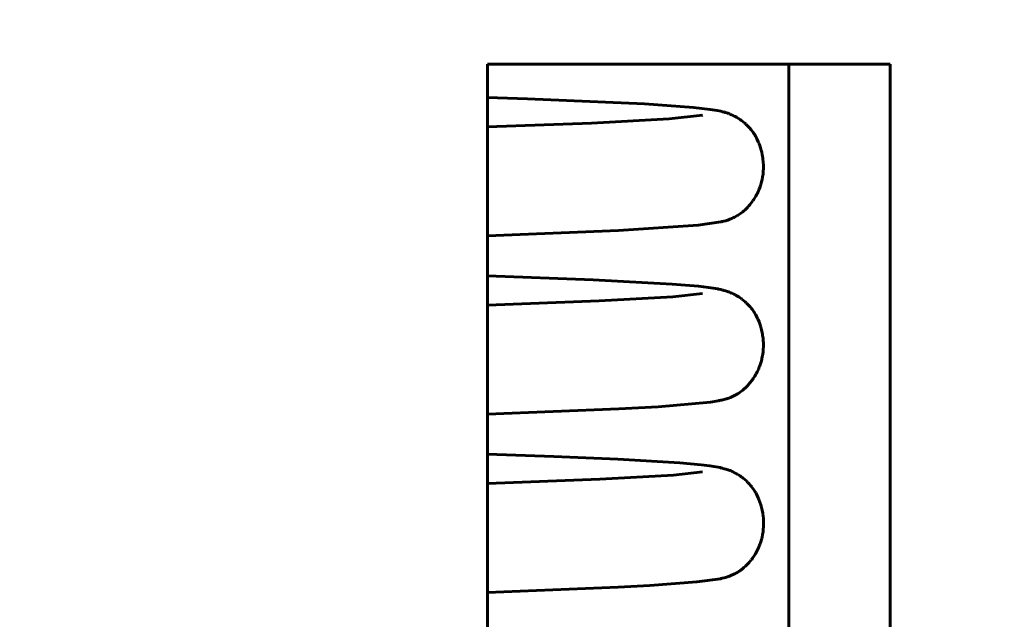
# Model space of a CAD drawing. Header units: millimetres. Extents: x 0 to 210, y 0 to 297.
# Tile 25 of 29: x 162 to 171, y 221 to 227. Entities that reach past the tile are written whole.
import ezdxf

# ---------------------------------------------------------------- set-up
doc = ezdxf.new("R2010")
doc.units = ezdxf.units.MM
doc.linetypes.add('K5LT_BASIC', pattern=[0])
doc.linetypes.add('K5LT_THIN', pattern=[0])
doc.layers.add('Системный слой', color=7, linetype='Continuous')
doc.layers.add('Системный слой (1)', color=251, linetype='Continuous', true_color=0x6c6c6c)
doc.styles.add('KDIMTEXTSTYLE', font='txt', dxfattribs={"width": 0.96, "oblique": 15, "height": 5})
doc.styles.add('KTEXTSTYLE', font='txt', dxfattribs={"width": 0.96, "height": 5})
doc.dimstyles.new('KDIMSTYLE (1.00)', dxfattribs={"dimtxt": 5, "dimasz": 1, "dimexe": 2, "dimexo": 0, "dimgap": 1, "dimtad": 1, "dimtxsty": 'KDIMTEXTSTYLE', "dimsah": 1, "dimcen": 0, "dimdle": 1, "dimadec": 0, "dimazin": 0, "dimtfac": 0.667, "dimtmove": 0, "dimatfit": 3, "dimfxl": 1, "dimtvp": 1, "dimtolj": 1, "dimtzin": 0, "dimarcsym": 0})

# ---------------------------------------------------------------- blocks, each defined once
blk = doc.blocks.new('U77')
at = {"layer": 'Системный слой (1)', "color": 143, "linetype": 'K5LT_BASIC', "lineweight": 60, "true_color": 0x33acca}
for p, q in [((168.2085, 224.2047), (167.5311, 224.166)), ((168.4799, 224.2337), (168.2085, 224.2047)), ((167.5311, 224.166), (166.5043, 224.1268))]:
    blk.add_line(p, q, dxfattribs=at)
blk = doc.blocks.new('U96')
at = {"layer": 'Системный слой (1)', "color": 143, "linetype": 'K5LT_BASIC', "lineweight": 60, "true_color": 0x33acca}
for p, q in [((168.2144, 222.5662), (167.5357, 222.527)), ((168.4807, 222.5945), (168.2144, 222.5662)), ((167.5357, 222.527), (166.5043, 222.4873))]:
    blk.add_line(p, q, dxfattribs=at)
blk = doc.blocks.new('U98')
at = {"layer": 'Системный слой (1)', "color": 143, "linetype": 'K5LT_BASIC', "lineweight": 60, "true_color": 0x33acca}
for p, q in [((166.8716, 226.0249), (166.5043, 226.0375)), ((167.9478, 225.9775), (166.8716, 226.0249)), ((168.3971, 225.9456), (167.9478, 225.9775)), ((168.5506, 225.928), (168.3971, 225.9456)), ((168.6156, 225.9174), (168.5506, 225.928)), ((168.6486, 225.9105), (168.6156, 225.9174)), ((168.6663, 225.9062), (168.6486, 225.9105)), ((168.6754, 225.9038), (168.6663, 225.9062)), ((168.68, 225.9025), (168.6754, 225.9038)), ((168.6823, 225.9018), (168.68, 225.9025)), ((168.6835, 225.9015), (168.6823, 225.9018)), ((168.6899, 225.8996), (168.6835, 225.9015)), ((168.7037, 225.8953), (168.6899, 225.8996)), ((168.715, 225.8915), (168.7037, 225.8953)), ((168.7213, 225.8892), (168.715, 225.8915)), ((168.7246, 225.8879), (168.7213, 225.8892)), ((168.7263, 225.8873), (168.7246, 225.8879)), ((168.7271, 225.887), (168.7263, 225.8873)), ((168.729, 225.8863), (168.7271, 225.887)), ((168.7315, 225.8853), (168.729, 225.8863)), ((168.7334, 225.8845), (168.7315, 225.8853)), ((168.7353, 225.8838), (168.7334, 225.8845)), ((168.7376, 225.8829), (168.7353, 225.8838)), ((168.7415, 225.8812), (168.7376, 225.8829)), ((168.7468, 225.879), (168.7415, 225.8812)), ((168.7494, 225.8778), (168.7468, 225.879)), ((168.7508, 225.8772), (168.7494, 225.8778)), ((168.7515, 225.8769), (168.7508, 225.8772)), ((168.7676, 225.8694), (168.7515, 225.8769)), ((168.7815, 225.8623), (168.7676, 225.8694)), ((168.7891, 225.8582), (168.7815, 225.8623)), ((168.793, 225.856), (168.7891, 225.8582)), ((168.795, 225.8549), (168.793, 225.856)), ((168.796, 225.8543), (168.795, 225.8549)), ((168.8128, 225.8442), (168.796, 225.8543)), ((168.8272, 225.8347), (168.8128, 225.8442)), ((168.8347, 225.8294), (168.8272, 225.8347)), ((168.8385, 225.8266), (168.8347, 225.8294)), ((168.8404, 225.8252), (168.8385, 225.8266)), ((168.8414, 225.8245), (168.8404, 225.8252)), ((168.8563, 225.813), (168.8414, 225.8245)), ((168.8705, 225.801), (168.8563, 225.813)), ((168.8778, 225.7945), (168.8705, 225.801)), ((168.8815, 225.7911), (168.8778, 225.7945)), ((168.8833, 225.7893), (168.8815, 225.7911)), ((168.8842, 225.7885), (168.8833, 225.7893)), ((168.8997, 225.7731), (168.8842, 225.7885)), ((168.9124, 225.7593), (168.8997, 225.7731)), ((168.9187, 225.7521), (168.9124, 225.7593)), ((168.9218, 225.7484), (168.9187, 225.7521)), ((168.9234, 225.7465), (168.9218, 225.7484)), ((168.9242, 225.7455), (168.9234, 225.7465)), ((168.93, 225.7382), (168.9242, 225.7455)), ((168.9413, 225.7232), (168.93, 225.7382)), ((168.9469, 225.7154), (168.9413, 225.7232)), ((168.9496, 225.7113), (168.9469, 225.7154)), ((168.951, 225.7093), (168.9496, 225.7113)), ((168.9518, 225.7082), (168.951, 225.7093)), ((168.9581, 225.6983), (168.9518, 225.7082)), ((168.9689, 225.6804), (168.9581, 225.6983)), ((168.974, 225.6712), (168.9689, 225.6804)), ((168.9765, 225.6666), (168.974, 225.6712)), ((168.9777, 225.6642), (168.9765, 225.6666)), ((168.9784, 225.663), (168.9777, 225.6642)), ((168.9846, 225.6507), (168.9784, 225.663)), ((168.9939, 225.6305), (168.9846, 225.6507)), ((168.9984, 225.62), (168.9939, 225.6305)), ((169.0005, 225.6147), (168.9984, 225.62)), ((169.0016, 225.6121), (169.0005, 225.6147)), ((169.0021, 225.6106), (169.0016, 225.6121)), ((169.0078, 225.5954), (169.0021, 225.6106)), ((169.0152, 225.5731), (169.0078, 225.5954)), ((169.0186, 225.5617), (169.0152, 225.5731)), ((169.0203, 225.556), (169.0186, 225.5617)), ((169.021, 225.5531), (169.0203, 225.556)), ((169.0215, 225.5516), (169.021, 225.5531)), ((169.0259, 225.5341), (169.0215, 225.5516)), ((169.0309, 225.5105), (169.0259, 225.5341)), ((169.0331, 225.4986), (169.0309, 225.5105)), ((169.0341, 225.4926), (169.0331, 225.4986)), ((169.0345, 225.4896), (169.0341, 225.4926)), ((169.0348, 225.4881), (169.0345, 225.4896)), ((169.0371, 225.471), (169.0348, 225.4881)), ((169.0396, 225.4466), (169.0371, 225.471)), ((169.0405, 225.4343), (169.0396, 225.4466)), ((169.0409, 225.4282), (169.0405, 225.4343)), ((169.0406, 225.3651), (169.0412, 225.3776)), ((169.041, 225.4251), (169.0409, 225.4282)), ((169.0411, 225.4235), (169.041, 225.4251)), ((169.0416, 225.4027), (169.0411, 225.4235)), ((169.0412, 225.3776), (169.0416, 225.4027)), ((169.0247, 225.2618), (169.0299, 225.2841)), ((169.0299, 225.2841), (169.0302, 225.2856)), ((169.0302, 225.2856), (169.0309, 225.2887)), ((169.0309, 225.2887), (169.0321, 225.295)), ((169.0321, 225.295), (169.0343, 225.3075)), ((169.0343, 225.3075), (169.0378, 225.3328)), ((169.0378, 225.3328), (169.0399, 225.3542)), ((169.0399, 225.3542), (169.04, 225.3558)), ((169.04, 225.3558), (169.0402, 225.3589)), ((169.0402, 225.3589), (169.0406, 225.3651)), ((168.9919, 225.1691), (169.0021, 225.1929)), ((169.0021, 225.1929), (169.0102, 225.2141)), ((169.0102, 225.2141), (169.0107, 225.2156)), ((169.0107, 225.2156), (169.0117, 225.2186)), ((169.0117, 225.2186), (169.0138, 225.2246)), ((169.0138, 225.2246), (169.0177, 225.2369)), ((169.0177, 225.2369), (169.0247, 225.2618)), ((168.9511, 225.0959), (168.9579, 225.1065)), ((168.9579, 225.1065), (168.9711, 225.1286)), ((168.9711, 225.1286), (168.9814, 225.1476)), ((168.9814, 225.1476), (168.9821, 225.149)), ((168.9821, 225.149), (168.9836, 225.1518)), ((168.9836, 225.1518), (168.9864, 225.1576)), ((168.9864, 225.1576), (168.9919, 225.1691)), ((168.8711, 225.0023), (168.891, 225.0215)), ((168.891, 225.0215), (168.9015, 225.0325)), ((168.9015, 225.0325), (168.9025, 225.0336)), ((168.9025, 225.0336), (168.9045, 225.0358)), ((168.9045, 225.0358), (168.9085, 225.0404)), ((168.9085, 225.0404), (168.9166, 225.0498)), ((168.9166, 225.0498), (168.9328, 225.0701)), ((168.9328, 225.0701), (168.9449, 225.0868)), ((168.9449, 225.0868), (168.9458, 225.0881)), ((168.9458, 225.0881), (168.9476, 225.0907)), ((168.9476, 225.0907), (168.9511, 225.0959)), ((168.7133, 224.91), (168.734, 224.9175)), ((168.734, 224.9175), (168.7558, 224.9266)), ((168.7558, 224.9266), (168.7569, 224.9271)), ((168.7569, 224.9271), (168.7592, 224.9282)), ((168.7592, 224.9282), (168.764, 224.9304)), ((168.764, 224.9304), (168.7744, 224.9355)), ((168.7744, 224.9355), (168.7977, 224.9482)), ((168.7977, 224.9482), (168.7986, 224.9487)), ((168.7986, 224.9487), (168.8006, 224.9499)), ((168.8006, 224.9499), (168.8046, 224.9523)), ((168.8046, 224.9523), (168.8128, 224.9575)), ((168.8128, 224.9575), (168.8306, 224.9695)), ((168.8306, 224.9695), (168.853, 224.9868)), ((168.853, 224.9868), (168.8542, 224.9877)), ((168.8542, 224.9877), (168.8565, 224.9897)), ((168.8565, 224.9897), (168.8613, 224.9937)), ((168.8613, 224.9937), (168.8711, 225.0023)), ((167.7096, 224.8136), (168.4399, 224.8621)), ((168.4399, 224.8621), (168.6505, 224.8927)), ((168.6505, 224.8927), (168.6513, 224.8929)), ((168.6513, 224.8929), (168.6529, 224.8933)), ((168.6529, 224.8933), (168.6561, 224.894)), ((168.6561, 224.894), (168.6627, 224.8956)), ((168.6627, 224.8956), (168.6769, 224.8991)), ((168.6769, 224.8991), (168.6958, 224.9045)), ((168.6958, 224.9045), (168.6969, 224.9048)), ((168.6969, 224.9048), (168.6991, 224.9055)), ((168.6991, 224.9055), (168.7037, 224.9069)), ((168.7037, 224.9069), (168.7133, 224.91)), ((166.5043, 224.7662), (167.7096, 224.8136))]:
    blk.add_line(p, q, dxfattribs=at)
blk = doc.blocks.new('U102')
at = {"layer": 'Системный слой (1)', "color": 143, "linetype": 'K5LT_BASIC', "lineweight": 60, "true_color": 0x33acca}
for p, q in [((168.1737, 225.8416), (167.4613, 225.8023)), ((168.4815, 225.8734), (168.1737, 225.8416)), ((168.4738, 225.8713), (168.4815, 225.8734)), ((167.4613, 225.8023), (166.5043, 225.7661))]:
    blk.add_line(p, q, dxfattribs=at)
blk = doc.blocks.new('U104')
at = {"layer": 'Системный слой (1)', "color": 143, "linetype": 'K5LT_BASIC', "lineweight": 60, "true_color": 0x33acca}
for p, q in [((167.4742, 224.3617), (166.5043, 224.3982)), ((168.2006, 224.3222), (167.4742, 224.3617)), ((168.4429, 224.3016), (168.2006, 224.3222)), ((168.537, 224.2905), (168.4429, 224.3016)), ((168.579, 224.2844), (168.537, 224.2905)), ((168.6235, 224.2765), (168.579, 224.2844)), ((168.6275, 224.2757), (168.6235, 224.2765)), ((168.6489, 224.271), (168.6275, 224.2757)), ((168.6595, 224.2685), (168.6489, 224.271)), ((168.6644, 224.2672), (168.6595, 224.2685)), ((168.6685, 224.2662), (168.6644, 224.2672)), ((168.6768, 224.264), (168.6685, 224.2662)), ((168.6918, 224.2597), (168.6768, 224.264)), ((168.7004, 224.2569), (168.6918, 224.2597)), ((168.7051, 224.2554), (168.7004, 224.2569)), ((168.7075, 224.2546), (168.7051, 224.2554)), ((168.7087, 224.2542), (168.7075, 224.2546)), ((168.7094, 224.254), (168.7087, 224.2542)), ((168.7097, 224.2538), (168.7094, 224.254)), ((168.7129, 224.2527), (168.7097, 224.2538)), ((168.715, 224.252), (168.7129, 224.2527)), ((168.7165, 224.2515), (168.715, 224.252)), ((168.7176, 224.2511), (168.7165, 224.2515)), ((168.7185, 224.2508), (168.7176, 224.2511)), ((168.7197, 224.2503), (168.7185, 224.2508)), ((168.7216, 224.2496), (168.7197, 224.2503)), ((168.7251, 224.2483), (168.7216, 224.2496)), ((168.7269, 224.2476), (168.7251, 224.2483)), ((168.7278, 224.2473), (168.7269, 224.2476)), ((168.7283, 224.2471), (168.7278, 224.2473)), ((168.7319, 224.2457), (168.7283, 224.2471)), ((168.7421, 224.2416), (168.7319, 224.2457)), ((168.7477, 224.2391), (168.7421, 224.2416)), ((168.7506, 224.2379), (168.7477, 224.2391)), ((168.7521, 224.2372), (168.7506, 224.2379)), ((168.7528, 224.2369), (168.7521, 224.2372)), ((168.7698, 224.2289), (168.7528, 224.2369)), ((168.7839, 224.2216), (168.7698, 224.2289)), ((168.7915, 224.2174), (168.7839, 224.2216)), ((168.7954, 224.2152), (168.7915, 224.2174)), ((168.7974, 224.2141), (168.7954, 224.2152)), ((168.7983, 224.2135), (168.7974, 224.2141)), ((168.8145, 224.2036), (168.7983, 224.2135)), ((168.8288, 224.194), (168.8145, 224.2036)), ((168.8363, 224.1887), (168.8288, 224.194)), ((168.8401, 224.1859), (168.8363, 224.1887)), ((168.842, 224.1845), (168.8401, 224.1859)), ((168.843, 224.1838), (168.842, 224.1845)), ((168.8582, 224.1718), (168.843, 224.1838)), ((168.8726, 224.1596), (168.8582, 224.1718)), ((168.8798, 224.153), (168.8726, 224.1596)), ((168.8835, 224.1496), (168.8798, 224.153)), ((168.8853, 224.1479), (168.8835, 224.1496)), ((168.8862, 224.147), (168.8853, 224.1479)), ((168.8995, 224.1337), (168.8862, 224.147)), ((168.913, 224.119), (168.8995, 224.1337)), ((168.9197, 224.1113), (168.913, 224.119)), ((168.923, 224.1073), (168.9197, 224.1113)), ((168.9247, 224.1052), (168.923, 224.1073)), ((168.9255, 224.1042), (168.9247, 224.1052)), ((168.9369, 224.0896), (168.9255, 224.1042)), ((168.9494, 224.0719), (168.9369, 224.0896)), ((168.9555, 224.0627), (168.9494, 224.0719)), ((168.9585, 224.058), (168.9555, 224.0627)), ((168.9599, 224.0557), (168.9585, 224.058)), ((168.9607, 224.0545), (168.9599, 224.0557)), ((168.9707, 224.0373), (168.9607, 224.0545)), ((168.9821, 224.0159), (168.9707, 224.0373)), ((168.9875, 224.0047), (168.9821, 224.0159)), ((168.9901, 223.999), (168.9875, 224.0047)), ((168.9914, 223.9962), (168.9901, 223.999)), ((168.9921, 223.9947), (168.9914, 223.9962)), ((169.0011, 223.9732), (168.9921, 223.9947)), ((169.0103, 223.9482), (169.0011, 223.9732)), ((169.0144, 223.9355), (169.0103, 223.9482)), ((169.0164, 223.9291), (169.0144, 223.9355)), ((169.0174, 223.9259), (169.0164, 223.9291)), ((169.0178, 223.9243), (169.0174, 223.9259)), ((169.0243, 223.9), (169.0178, 223.9243)), ((169.0302, 223.8735), (169.0243, 223.9)), ((169.0327, 223.86), (169.0302, 223.8735)), ((169.0338, 223.8533), (169.0327, 223.86)), ((169.0343, 223.8499), (169.0338, 223.8533)), ((169.0346, 223.8483), (169.0343, 223.8499)), ((169.0379, 223.8228), (169.0346, 223.8483)), ((169.0402, 223.7962), (169.0379, 223.8228)), ((169.0401, 223.7217), (169.0412, 223.7474)), ((169.0409, 223.7829), (169.0402, 223.7962)), ((169.0411, 223.7763), (169.0409, 223.7829)), ((169.0412, 223.7729), (169.0411, 223.7763)), ((169.0412, 223.7713), (169.0412, 223.7729)), ((169.0412, 223.7474), (169.0412, 223.7713)), ((169.0283, 223.6387), (169.031, 223.6512)), ((169.031, 223.6512), (169.0353, 223.6764)), ((169.0353, 223.6764), (169.0381, 223.6978)), ((169.0381, 223.6978), (169.0382, 223.6994)), ((169.0382, 223.6994), (169.0385, 223.7025)), ((169.0385, 223.7025), (169.0391, 223.7089)), ((169.0391, 223.7089), (169.0401, 223.7217)), ((169.0037, 223.558), (169.0042, 223.5595)), ((169.0042, 223.5595), (169.0054, 223.5625)), ((169.0054, 223.5625), (169.0076, 223.5685)), ((169.0076, 223.5685), (169.012, 223.5806)), ((169.012, 223.5806), (169.0198, 223.6053)), ((169.0198, 223.6053), (169.0258, 223.6278)), ((169.0258, 223.6278), (169.0262, 223.6294)), ((169.0262, 223.6294), (169.0269, 223.6325)), ((169.0269, 223.6325), (169.0283, 223.6387)), ((168.9483, 223.4527), (168.9622, 223.4744)), ((168.9622, 223.4744), (168.9729, 223.4928)), ((168.9729, 223.4928), (168.9737, 223.4942)), ((168.9737, 223.4942), (168.9752, 223.4969)), ((168.9752, 223.4969), (168.9782, 223.5026)), ((168.9782, 223.5026), (168.984, 223.5139)), ((168.984, 223.5139), (168.995, 223.5373)), ((168.995, 223.5373), (169.0037, 223.558)), ((168.8788, 223.3704), (168.8898, 223.3812)), ((168.8898, 223.3812), (168.8908, 223.3822)), ((168.8908, 223.3822), (168.8928, 223.3842)), ((168.8928, 223.3842), (168.8968, 223.3884)), ((168.8968, 223.3884), (168.9048, 223.3971)), ((168.9048, 223.3971), (168.921, 223.416)), ((168.921, 223.416), (168.9347, 223.4336)), ((168.9347, 223.4336), (168.9356, 223.4348)), ((168.9356, 223.4348), (168.9375, 223.4373)), ((168.9375, 223.4373), (168.9411, 223.4424)), ((168.9411, 223.4424), (168.9483, 223.4527)), ((168.7396, 223.2796), (168.7702, 223.2938)), ((168.7702, 223.2938), (168.7948, 223.3073)), ((168.7948, 223.3073), (168.7969, 223.3085)), ((168.7969, 223.3085), (168.801, 223.3109)), ((168.801, 223.3109), (168.8071, 223.3146)), ((168.8071, 223.3146), (168.8156, 223.32)), ((168.8156, 223.32), (168.8285, 223.3288)), ((168.8285, 223.3288), (168.8443, 223.3406)), ((168.8443, 223.3406), (168.8453, 223.3414)), ((168.8453, 223.3414), (168.8474, 223.3431)), ((168.8474, 223.3431), (168.8517, 223.3465)), ((168.8517, 223.3465), (168.8605, 223.3539)), ((168.8605, 223.3539), (168.8788, 223.3704)), ((168.0743, 223.1942), (168.5557, 223.2365)), ((168.5557, 223.2365), (168.6239, 223.2478)), ((168.6239, 223.2478), (168.6247, 223.2479)), ((168.6247, 223.2479), (168.6262, 223.2482)), ((168.6262, 223.2482), (168.6293, 223.2489)), ((168.6293, 223.2489), (168.6358, 223.2502)), ((168.6358, 223.2502), (168.6494, 223.2531)), ((168.6494, 223.2531), (168.6588, 223.2553)), ((168.6588, 223.2553), (168.689, 223.2631)), ((168.689, 223.2631), (168.7032, 223.2674)), ((168.7032, 223.2674), (168.7073, 223.2686)), ((168.7073, 223.2686), (168.7135, 223.2705)), ((168.7135, 223.2705), (168.7232, 223.2736)), ((168.7232, 223.2736), (168.7396, 223.2796)), ((166.5043, 223.1269), (167.711, 223.1742)), ((167.711, 223.1742), (168.0743, 223.1942))]:
    blk.add_line(p, q, dxfattribs=at)
blk = doc.blocks.new('U108')
at = {"layer": 'Системный слой (1)', "color": 143, "linetype": 'K5LT_BASIC', "lineweight": 60, "true_color": 0x33acca}
for p, q in [((167.1126, 222.7371), (166.5043, 222.7588)), ((167.7016, 222.7117), (167.1126, 222.7371)), ((168.2714, 222.6777), (167.7016, 222.7117)), ((168.4687, 222.6598), (168.2714, 222.6777)), ((168.5477, 222.6502), (168.4687, 222.6598)), ((168.5839, 222.6448), (168.5477, 222.6502)), ((168.6265, 222.6372), (168.5839, 222.6448)), ((168.6427, 222.6338), (168.6265, 222.6372)), ((168.6571, 222.6305), (168.6427, 222.6338)), ((168.6644, 222.6287), (168.6571, 222.6305)), ((168.668, 222.6278), (168.6644, 222.6287)), ((168.6722, 222.6267), (168.668, 222.6278)), ((168.6808, 222.6244), (168.6722, 222.6267)), ((168.6958, 222.62), (168.6808, 222.6244)), ((168.7043, 222.6173), (168.6958, 222.62)), ((168.709, 222.6158), (168.7043, 222.6173)), ((168.7114, 222.6149), (168.709, 222.6158)), ((168.7126, 222.6145), (168.7114, 222.6149)), ((168.7132, 222.6143), (168.7126, 222.6145)), ((168.7136, 222.6142), (168.7132, 222.6143)), ((168.7147, 222.6138), (168.7136, 222.6142)), ((168.7153, 222.6136), (168.7147, 222.6138)), ((168.7157, 222.6134), (168.7153, 222.6136)), ((168.7161, 222.6133), (168.7157, 222.6134)), ((168.7164, 222.6132), (168.7161, 222.6133)), ((168.7168, 222.6131), (168.7164, 222.6132)), ((168.7172, 222.6129), (168.7168, 222.6131)), ((168.7181, 222.6126), (168.7172, 222.6129)), ((168.7186, 222.6124), (168.7181, 222.6126)), ((168.719, 222.6123), (168.7186, 222.6124)), ((168.7197, 222.612), (168.719, 222.6123)), ((168.7205, 222.6117), (168.7197, 222.612)), ((168.721, 222.6116), (168.7205, 222.6117)), ((168.7213, 222.6114), (168.721, 222.6116)), ((168.7217, 222.6113), (168.7213, 222.6114)), ((168.7221, 222.6112), (168.7217, 222.6113)), ((168.7225, 222.611), (168.7221, 222.6112)), ((168.7234, 222.6107), (168.7225, 222.611)), ((168.7241, 222.6104), (168.7234, 222.6107)), ((168.7245, 222.6103), (168.7241, 222.6104)), ((168.7345, 222.6064), (168.7245, 222.6103)), ((168.7419, 222.6035), (168.7345, 222.6064)), ((168.7457, 222.6019), (168.7419, 222.6035)), ((168.7476, 222.6011), (168.7457, 222.6019)), ((168.7485, 222.6006), (168.7476, 222.6011)), ((168.749, 222.6004), (168.7485, 222.6006)), ((168.7562, 222.5973), (168.749, 222.6004)), ((168.7611, 222.595), (168.7562, 222.5973)), ((168.7637, 222.5938), (168.7611, 222.595)), ((168.765, 222.5932), (168.7637, 222.5938)), ((168.7656, 222.5929), (168.765, 222.5932)), ((168.7826, 222.5843), (168.7656, 222.5929)), ((168.7969, 222.5765), (168.7826, 222.5843)), ((168.8044, 222.5721), (168.7969, 222.5765)), ((168.8083, 222.5697), (168.8044, 222.5721)), ((168.8102, 222.5685), (168.8083, 222.5697)), ((168.8112, 222.5679), (168.8102, 222.5685)), ((168.8269, 222.5577), (168.8112, 222.5679)), ((168.8413, 222.5475), (168.8269, 222.5577)), ((168.8488, 222.5419), (168.8413, 222.5475)), ((168.8526, 222.539), (168.8488, 222.5419)), ((168.8545, 222.5375), (168.8526, 222.539)), ((168.8554, 222.5367), (168.8545, 222.5375)), ((168.8705, 222.5242), (168.8554, 222.5367)), ((168.8847, 222.5113), (168.8705, 222.5242)), ((168.8919, 222.5044), (168.8847, 222.5113)), ((168.8955, 222.5008), (168.8919, 222.5044)), ((168.8973, 222.499), (168.8955, 222.5008)), ((168.8982, 222.4981), (168.8973, 222.499)), ((168.9108, 222.4848), (168.8982, 222.4981)), ((168.924, 222.4694), (168.9108, 222.4848)), ((168.9306, 222.4613), (168.924, 222.4694)), ((168.9339, 222.4571), (168.9306, 222.4613)), ((168.9355, 222.455), (168.9339, 222.4571)), ((168.9363, 222.454), (168.9355, 222.455)), ((168.9474, 222.4387), (168.9363, 222.454)), ((168.9597, 222.4203), (168.9474, 222.4387)), ((168.9656, 222.4106), (168.9597, 222.4203)), ((168.9685, 222.4057), (168.9656, 222.4106)), ((168.9699, 222.4032), (168.9685, 222.4057)), ((168.9707, 222.402), (168.9699, 222.4032)), ((168.9805, 222.3839), (168.9707, 222.402)), ((168.9914, 222.3616), (168.9805, 222.3839)), ((168.9966, 222.35), (168.9914, 222.3616)), ((168.9991, 222.3441), (168.9966, 222.35)), ((169.0003, 222.3411), (168.9991, 222.3441)), ((169.0009, 222.3396), (169.0003, 222.3411)), ((169.0094, 222.3175), (169.0009, 222.3396)), ((169.0178, 222.292), (169.0094, 222.3175)), ((169.0216, 222.279), (169.0178, 222.292)), ((169.0234, 222.2725), (169.0216, 222.279)), ((169.0242, 222.2692), (169.0234, 222.2725)), ((169.0247, 222.2676), (169.0242, 222.2692)), ((169.0304, 222.2429), (169.0247, 222.2676)), ((169.0355, 222.2162), (169.0304, 222.2429)), ((169.0375, 222.2027), (169.0355, 222.2162)), ((169.0384, 222.196), (169.0375, 222.2027)), ((169.0389, 222.1926), (169.0384, 222.196)), ((169.0391, 222.1909), (169.0389, 222.1926)), ((169.0416, 222.1653), (169.0391, 222.1909)), ((169.043, 222.139), (169.0416, 222.1653)), ((169.0426, 222.0915), (169.0433, 222.1143)), ((169.0433, 222.1258), (169.043, 222.139)), ((169.0433, 222.1193), (169.0433, 222.1258)), ((169.0433, 222.116), (169.0433, 222.1193)), ((169.0433, 222.1143), (169.0433, 222.116)), ((169.0294, 221.9956), (169.0345, 222.0207)), ((169.0345, 222.0207), (169.038, 222.0423)), ((169.038, 222.0423), (169.0382, 222.0439)), ((169.0382, 222.0439), (169.0386, 222.047)), ((169.0386, 222.047), (169.0394, 222.0533)), ((169.0394, 222.0533), (169.0407, 222.066)), ((169.0407, 222.066), (169.0426, 222.0915)), ((169.0082, 221.9259), (169.0168, 221.9503)), ((169.0168, 221.9503), (169.0235, 221.9724)), ((169.0235, 221.9724), (169.0239, 221.9739)), ((169.0239, 221.9739), (169.0247, 221.977)), ((169.0247, 221.977), (169.0263, 221.9832)), ((169.0263, 221.9832), (169.0294, 221.9956)), ((168.9559, 221.8224), (168.9665, 221.8394)), ((168.9665, 221.8394), (168.9673, 221.8407)), ((168.9673, 221.8407), (168.9689, 221.8434)), ((168.9689, 221.8434), (168.972, 221.8489)), ((168.972, 221.8489), (168.9782, 221.86)), ((168.9782, 221.86), (168.9898, 221.8829)), ((168.9898, 221.8829), (168.9992, 221.9035)), ((168.9992, 221.9035), (168.9998, 221.905)), ((168.9998, 221.905), (169.0011, 221.9079)), ((169.0011, 221.9079), (169.0035, 221.9139)), ((169.0035, 221.9139), (169.0082, 221.9259)), ((168.8947, 221.7453), (168.9105, 221.7624)), ((168.9105, 221.7624), (168.9271, 221.7822)), ((168.9271, 221.7822), (168.928, 221.7834)), ((168.928, 221.7834), (168.9299, 221.7859)), ((168.9299, 221.7859), (168.9338, 221.7908)), ((168.9338, 221.7908), (168.9413, 221.801)), ((168.9413, 221.801), (168.9559, 221.8224)), ((168.7344, 221.6387), (168.7767, 221.6575)), ((168.7767, 221.6575), (168.7779, 221.6581)), ((168.7779, 221.6581), (168.7791, 221.6587)), ((168.7791, 221.6587), (168.7814, 221.6599)), ((168.7814, 221.6599), (168.7838, 221.6612)), ((168.7838, 221.6612), (168.7851, 221.6619)), ((168.7851, 221.6619), (168.786, 221.6623)), ((168.786, 221.6623), (168.7869, 221.6628)), ((168.7869, 221.6628), (168.7881, 221.6635)), ((168.7881, 221.6635), (168.7899, 221.6644)), ((168.7899, 221.6644), (168.7925, 221.6659)), ((168.7925, 221.6659), (168.7966, 221.6683)), ((168.7966, 221.6683), (168.8035, 221.6723)), ((168.8035, 221.6723), (168.8053, 221.6734)), ((168.8053, 221.6734), (168.8059, 221.6738)), ((168.8059, 221.6738), (168.807, 221.6745)), ((168.807, 221.6745), (168.8081, 221.6751)), ((168.8081, 221.6751), (168.8086, 221.6755)), ((168.8086, 221.6755), (168.8092, 221.6758)), ((168.8092, 221.6758), (168.8098, 221.6762)), ((168.8098, 221.6762), (168.8104, 221.6766)), ((168.8104, 221.6766), (168.8112, 221.6771)), ((168.8112, 221.6771), (168.8125, 221.6779)), ((168.8125, 221.6779), (168.8131, 221.6783)), ((168.8131, 221.6783), (168.8138, 221.6788)), ((168.8138, 221.6788), (168.8147, 221.6793)), ((168.8147, 221.6793), (168.8158, 221.6801)), ((168.8158, 221.6801), (168.8165, 221.6805)), ((168.8165, 221.6805), (168.8171, 221.6809)), ((168.8171, 221.6809), (168.8177, 221.6813)), ((168.8177, 221.6813), (168.8183, 221.6817)), ((168.8183, 221.6817), (168.8192, 221.6823)), ((168.8192, 221.6823), (168.8206, 221.6832)), ((168.8206, 221.6832), (168.8216, 221.6839)), ((168.8216, 221.6839), (168.8223, 221.6843)), ((168.8223, 221.6843), (168.8233, 221.685)), ((168.8233, 221.685), (168.8253, 221.6864)), ((168.8253, 221.6864), (168.8294, 221.6893)), ((168.8294, 221.6893), (168.8377, 221.6952)), ((168.8377, 221.6952), (168.8398, 221.6968)), ((168.8398, 221.6968), (168.8405, 221.6974)), ((168.8405, 221.6974), (168.8419, 221.6984)), ((168.8419, 221.6984), (168.8446, 221.7005)), ((168.8446, 221.7005), (168.8503, 221.7049)), ((168.8503, 221.7049), (168.8619, 221.7145)), ((168.8619, 221.7145), (168.8776, 221.7285)), ((168.8776, 221.7285), (168.8802, 221.731)), ((168.8802, 221.731), (168.8812, 221.7319)), ((168.8812, 221.7319), (168.8831, 221.7337)), ((168.8831, 221.7337), (168.8869, 221.7374)), ((168.8869, 221.7374), (168.8947, 221.7453)), ((167.9976, 221.5504), (168.4294, 221.5826)), ((168.4294, 221.5826), (168.6459, 221.613)), ((168.6459, 221.613), (168.6526, 221.6145)), ((168.6526, 221.6145), (168.6635, 221.617)), ((168.6635, 221.617), (168.6819, 221.6218)), ((168.6819, 221.6218), (168.6917, 221.6245)), ((168.6917, 221.6245), (168.7112, 221.6305)), ((168.7112, 221.6305), (168.7127, 221.631)), ((168.7127, 221.631), (168.7344, 221.6387)), ((166.5043, 221.4874), (167.7053, 221.5348)), ((167.7053, 221.5348), (167.9976, 221.5504))]:
    blk.add_line(p, q, dxfattribs=at)
blk = doc.blocks.new('D8')
at = {"layer": 'Системный слой (1)'}
for points in [[(199.7827, 236.1443), (199.1244, 241.1443), (198.4661, 236.1443), (199.1244, 236.6443)], [(199.1244, 129.1443), (199.7827, 134.1443), (199.1244, 133.6443), (198.4661, 134.1443)]]:
    blk.add_hatch(color=7, dxfattribs=at).paths.add_polyline_path(points)
at = {"layer": 'Системный слой (1)', "color": 7, "linetype": 'K5LT_THIN', "lineweight": 18, "true_color": 0xffffff}
for p, q in [((166.8467, 241.1443), (201.1244, 241.1443)), ((198.4661, 236.1443), (199.1244, 241.1443)), ((199.1244, 241.1443), (199.7827, 236.1443)), ((199.1244, 241.1443), (199.1244, 129.1443)), ((199.1244, 236.6443), (198.4661, 236.1443)), ((199.7827, 236.1443), (199.1244, 236.6443)), ((199.1244, 129.1443), (198.4661, 134.1443)), ((198.4661, 134.1443), (199.1244, 133.6443)), ((199.1244, 133.6443), (199.7827, 134.1443)), ((199.7827, 134.1443), (199.1244, 129.1443)), ((174.2359, 129.1443), (201.1244, 129.1443))]:
    blk.add_line(p, q, dxfattribs=at)
blk.add_wipeout([(198.1244, 180.5301), (190.7425, 180.5301), (190.7425, 189.3893), (198.1244, 189.3893)]).dxf.layer = 'Системный слой (1)'
at = {"layer": 'Системный слой (1)', "color": 7, "insert": (191.5369, 180.5301), "char_height": 5, "attachment_point": 1, "rotation": 90, "style": 'KTEXTSTYLE'}
blk.add_mtext('\\fArial|b0|c204|p34;\\H5.0;\\W1.000;\\Q15;\\fGOST Type AU|b0|i0|c204|p34;\\Q15;\\W0.960;112', dxfattribs=at)
blk = doc.blocks.new('KDIMARROW_01')
at = {"layer": 'Системный слой'}
blk.add_hatch(color=0, dxfattribs=at).paths.add_polyline_path([(0, 0), (-5, 0.6583), (-4.5, 0), (-5, -0.6583)])
at = {"layer": 'Системный слой', "color": 0, "linetype": 'K5LT_THIN', "lineweight": 18}
for p, q in [((-4.5, 0), (-5, 0.6583)), ((-5, 0.6583), (0, 0)), ((0, 0), (-5, -0.6583)), ((-5, -0.6583), (-4.5, 0))]:
    blk.add_line(p, q, dxfattribs=at)
at = {"layer": 'Системный слой (1)', "color": 0, "linetype": 'K5LT_THIN', "lineweight": 18}
blk.add_line((152.7241, 129.1443), (151.7241, 129.1443), dxfattribs=at)
blk = doc.blocks.new('D9')
at = {"layer": 'Системный слой (1)'}
for points in [[(121.2241, 256.856), (126.2241, 257.5143), (125.7241, 256.856), (126.2241, 256.1977)], [(184.2241, 256.856), (179.2241, 257.5143), (179.7241, 256.856), (179.2241, 256.1977)]]:
    blk.add_hatch(color=7, dxfattribs=at).paths.add_polyline_path(points)
at = {"layer": 'Системный слой (1)', "color": 7, "linetype": 'K5LT_THIN', "lineweight": 18, "true_color": 0xffffff}
for p, q in [((121.2241, 167.0443), (121.2241, 258.856)), ((184.2241, 167.0443), (184.2241, 258.856)), ((121.2241, 256.856), (126.2241, 257.5143)), ((126.2241, 257.5143), (125.7241, 256.856)), ((179.7241, 256.856), (179.2241, 257.5143)), ((179.2241, 257.5143), (184.2241, 256.856)), ((126.2241, 256.1977), (121.2241, 256.856)), ((121.2241, 256.856), (184.2241, 256.856)), ((125.7241, 256.856), (126.2241, 256.1977)), ((184.2241, 256.856), (179.2241, 256.1977)), ((179.2241, 256.1977), (179.7241, 256.856))]:
    blk.add_line(p, q, dxfattribs=at)
blk.add_wipeout([(147.0516, 257.856), (147.0516, 265.2379), (157.9428, 265.2379), (157.9428, 257.856)]).dxf.layer = 'Системный слой (1)'
at = {"layer": 'Системный слой (1)', "color": 7, "char_height": 5, "attachment_point": 1, "style": 'KTEXTSTYLE'}
for s, insert in [('\\fArial|b0|c204|p34;\\H5.0;\\W1.000;\\Q15;\\fGOST Type AU|b0|i0|c204|p34;\\Q15;\\W0.960;⌀', (147.0516, 264.4435)), ('\\fArial|b0|c204|p34;\\H5.0;\\W1.000;\\Q15;\\fGOST Type AU|b0|i0|c204|p34;\\Q15;\\W0.960;63', (150.3589, 264.4435))]:
    blk.add_mtext(s, dxfattribs=dict(at, insert=insert))

msp = doc.modelspace()

# ---------------------------------------------------------------- linework, layer by layer
at = {"layer": 'Системный слой (1)', "color": 143, "linetype": 'K5LT_BASIC', "lineweight": 60, "true_color": 0x33acca}
for p, q in [((166.5043, 226.3443), (170.2082, 226.3443)), ((166.5043, 206.3443), (166.5043, 226.3443)), ((169.2753, 206.3443), (169.2753, 226.3443)), ((170.2082, 206.3443), (170.2082, 226.3443))]:
    msp.add_line(p, q, dxfattribs=at)

# ---------------------------------------------------------------- block references
at = {"layer": 'Системный слой (1)'}
for name in ['U98', 'U102', 'U104', 'U77', 'U108', 'U96']:
    msp.add_blockref(name, (0, 0), dxfattribs=at)

# ---------------------------------------------------------------- next in the draw order: dimensions: what is measured, and where the dimension line sits
at = {"layer": 'Системный слой (1)', "color": 7}
dim = msp.add_linear_dim(base=(199.1244, 241.1443), p1=(174.2359, 129.1443), p2=(166.8467, 241.1443), angle=90, dimstyle='KDIMSTYLE (1.00)', override={"dimexo": 0, "dimpost": '\\fGOST Type AU|b0|c204|p34;\\H5.0;\\W0.960;\\Q15;<>', "dimblk1": 'KDIMARROW_01', "dimblk2": 'KDIMARROW_01', "dimse1": 0, "dimse2": 0, "dimclrt": 7, "dimtol": 1, "dimtp": 0, "dimtm": 0, "dimtdec": 5, "dimtolj": 1}, dxfattribs=at)
dim.commit()
dim.dimension.update_dxf_attribs({"geometry": 'D8', "text_midpoint": (199.1244, 185.1443), "dimtype": 160})

# ---------------------------------------------------------------- next in the draw order: dimensions: what is measured, and where the dimension line sits
dim = msp.add_linear_dim(base=(121.2241, 256.856), p1=(184.2241, 167.0443), p2=(121.2241, 167.0443), dimstyle='KDIMSTYLE (1.00)', override={"dimexo": 0, "dimpost": '\\fGOST Type AU|b0|c204|p34;\\H5.0;\\W0.960;\\Q15;∅<>', "dimblk1": 'KDIMARROW_01', "dimblk2": 'KDIMARROW_01', "dimse1": 0, "dimse2": 0, "dimclrt": 7, "dimtol": 1, "dimtp": 0, "dimtm": 0, "dimtdec": 5, "dimtolj": 1}, dxfattribs=at)
dim.commit()
dim.dimension.update_dxf_attribs({"geometry": 'D9', "text_midpoint": (152.7241, 256.856), "dimtype": 160})

doc.saveas('drawing.dxf')
